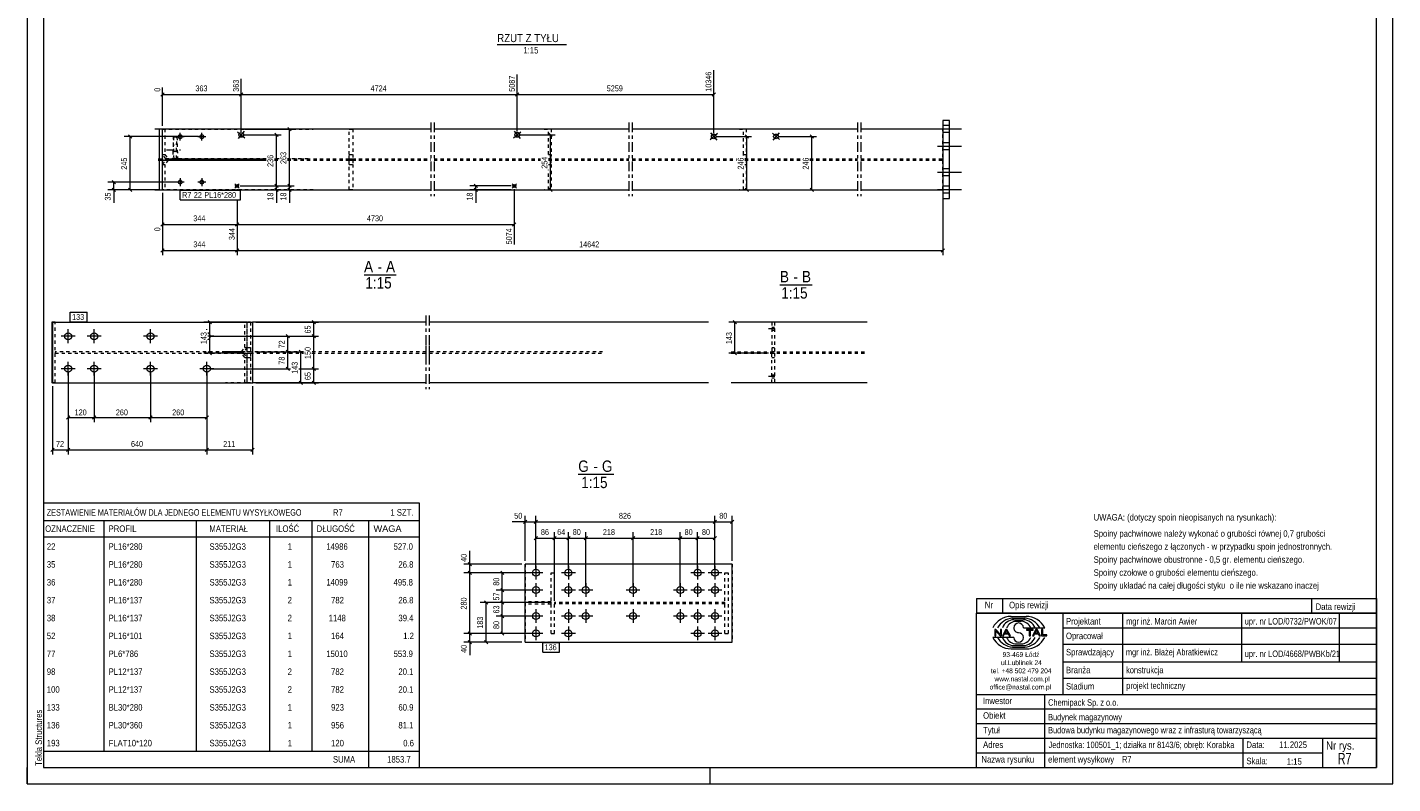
# Model space of a CAD drawing. Header units: millimetres. Extents: x 0 to 420, y 0 to 610.
# Tile 1 of 4: x 0 to 420, y 0 to 233. Entities that reach past the tile are written whole.
import ezdxf

# ---------------------------------------------------------------- set-up
doc = ezdxf.new("R2010")
doc.units = ezdxf.units.MM
for name, pattern in [('XKITLINE00', [0]), ('XKITLINE01', [4, 1, -1, 1, -1]), ('XKITLINE02', [4, 2, -2]), ('XKITLINE03', [6, 3, -1, 1, -1])]:
    doc.linetypes.add(name, pattern=pattern)
for name, color, linetype, lineweight in [('Arkusz rysunku', 3, 'Continuous', 0), ('Element', 2, 'Continuous', 0), ('Inny typ obiektu', 7, 'Continuous', 0), ('Wymiar', 4, 'Continuous', 0), ('Znak elementu', 2, 'Continuous', 0), ('Śruba', 3, 'Continuous', 0)]:
    doc.layers.add(name, color=color, linetype=linetype, lineweight=lineweight)
doc.styles.add('ARIAL', font='ARIAL.TTF')
doc.styles.add('ARIAL_NARROW', font='ARIAL.TTF')

msp = doc.modelspace()

# ---------------------------------------------------------------- linework, layer by layer
at = {"layer": 'Arkusz rysunku', "linetype": 'XKITLINE00', "lineweight": 0}
for p, q in [((0, 610), (0, 0)), ((420, 0), (420, 610)), ((5, 605), (5, 5)), ((415, 5), (415, 605)), ((0, 0), (0, 5)), ((5, 5), (415, 5)), ((210, 0), (210, 5)), ((0, 0), (420, 0))]:
    msp.add_line(p, q, dxfattribs=at)
at = {"layer": 'Element', "linetype": 'XKITLINE03', "lineweight": 0}
for p, q in [((124.12, 203.5), (124.12, 180.83)), ((125.12, 203.5), (125.12, 180.83)), ((185.06, 203.5), (185.06, 180.83)), ((186.06, 203.5), (186.06, 180.83)), ((255.4, 203.5), (255.4, 180.83)), ((256.41, 203.5), (256.41, 180.83)), ((122.63, 144.07), (122.63, 121.4)), ((123.63, 144.07), (123.63, 121.4)), ((122.63, 134.93), (122.63, 130.53)), ((123.63, 134.93), (123.63, 130.53))]:
    msp.add_line(p, q, dxfattribs=at)
at = {"layer": 'Element', "linetype": 'XKITLINE00', "lineweight": 0}
for p, q in [((281.65, 204.17), (281.66, 204.17)), ((283.66, 204.17), (281.66, 204.17)), ((281.66, 204.17), (281.66, 180.17)), ((283.66, 180.17), (283.66, 204.17)), ((41.62, 201.5), (39.23, 201.5)), ((40.55, 201.5), (40.55, 182.83)), ((124.12, 201.5), (41.62, 201.5)), ((41.62, 182.83), (41.62, 201.5)), ((185.06, 201.5), (125.12, 201.5)), ((255.4, 201.5), (186.06, 201.5)), ((281.66, 201.5), (256.4, 201.5)), ((39.23, 182.83), (41.62, 182.83)), ((41.62, 182.83), (124.12, 182.83)), ((125.12, 182.83), (185.06, 182.83)), ((186.06, 182.83), (255.4, 182.83)), ((256.4, 182.83), (281.66, 182.83)), ((281.65, 180.17), (281.66, 180.17)), ((281.66, 180.17), (283.66, 180.17)), ((7.77, 142.07), (7.5, 142.07)), ((7.5, 142.07), (7.5, 123.4)), ((7.77, 142.07), (7.77, 123.4)), ((7.77, 142.07), (69.3, 142.07)), ((69.3, 142.07), (69.3, 123.4)), ((122.63, 142.07), (69.3, 142.07)), ((69.33, 123.4), (69.33, 142.07)), ((209.56, 142.07), (123.63, 142.07)), ((258.36, 142.07), (216.51, 142.07)), ((7.77, 123.4), (7.5, 123.4)), ((7.77, 123.4), (69.3, 123.4)), ((122.63, 123.4), (69.3, 123.4)), ((209.56, 123.4), (123.63, 123.4)), ((258.36, 123.4), (216.51, 123.4)), ((216.86, 67.61), (153.13, 67.61)), ((153.13, 43.61), (153.13, 67.61)), ((216.86, 43.61), (216.86, 67.61)), ((153.13, 43.61), (216.86, 43.61))]:
    msp.add_line(p, q, dxfattribs=at)
at = {"layer": 'Element', "linetype": 'XKITLINE01', "lineweight": 0}
for p, q in [((283.65, 204.17), (283.66, 204.17)), ((41.58, 193.71), (41.58, 201.5)), ((41.58, 201.5), (87.95, 201.5)), ((41.62, 182.83), (41.62, 201.5)), ((42.3, 201.5), (42.3, 193.71)), ((44.96, 199.08), (44.81, 194.68)), ((45.15, 192.38), (44.96, 199.08)), ((44.96, 199.08), (46.03, 199.08)), ((45.87, 194.68), (46.03, 199.08)), ((46.03, 199.08), (46.22, 192.38)), ((99.05, 193.7), (99.05, 201.5)), ((99.05, 201.5), (99.05, 201.5)), ((99.05, 201.5), (100.12, 201.5)), ((100.12, 201.5), (100.12, 201.5)), ((100.12, 201.5), (100.12, 193.7)), ((158.99, 201.5), (161.1, 201.5)), ((160.3, 193.7), (160.3, 201.5)), ((161.1, 201.5), (161.1, 193.7)), ((219.03, 201.5), (221.13, 201.5)), ((220.33, 193.7), (220.33, 201.5)), ((221.13, 201.5), (221.13, 193.7)), ((281.66, 182.83), (281.66, 201.5)), ((42.57, 192.37), (41.58, 193.71)), ((41.58, 193.71), (41.62, 193.71)), ((41.62, 193.71), (42.3, 193.71)), ((42.3, 193.71), (43.28, 192.37)), ((44.81, 194.68), (44.81, 192.38)), ((44.81, 194.68), (45.87, 194.68)), ((45.87, 192.38), (45.87, 194.68)), ((99.05, 192.37), (99.05, 193.7)), ((99.05, 193.7), (100.12, 193.7)), ((100.12, 193.7), (100.12, 192.37)), ((160.3, 193.64), (160.3, 193.7)), ((160.3, 193.7), (161.1, 193.7)), ((161.1, 193.7), (161.06, 192.37)), ((220.32, 193.39), (220.33, 193.7)), ((220.33, 193.7), (221.13, 193.7)), ((221.13, 193.7), (221.09, 192.37)), ((40.3, 192.37), (73.5, 192.37)), ((40.3, 191.97), (41.6, 191.97)), ((41.58, 190.63), (42.57, 191.96)), ((41.58, 182.83), (41.58, 190.63)), ((41.58, 190.63), (41.62, 190.63)), ((41.6, 192.37), (41.6, 191.97)), ((41.6, 191.97), (41.62, 191.97)), ((41.62, 191.97), (73.5, 191.97)), ((41.62, 190.63), (42.3, 190.63)), ((43.28, 191.96), (42.3, 190.63)), ((42.3, 190.63), (42.3, 182.83)), ((73.5, 192.37), (42.57, 192.37)), ((42.57, 192.37), (43.28, 192.37)), ((42.57, 191.96), (73.5, 191.96)), ((42.57, 191.96), (43.28, 191.96)), ((43.28, 192.37), (73.5, 192.37)), ((43.28, 191.96), (73.5, 191.96)), ((46.22, 192.38), (44.81, 192.38)), ((76.02, 192.37), (77.5, 192.37)), ((77.5, 192.37), (76.02, 192.37)), ((76.02, 192.37), (77.5, 192.37)), ((76.02, 191.97), (77.5, 191.97)), ((76.02, 191.96), (77.5, 191.96)), ((76.02, 191.96), (77.5, 191.96)), ((80.02, 192.37), (124.12, 192.37)), ((86.36, 192.37), (80.02, 192.37)), ((80.02, 192.37), (87.95, 192.37)), ((80.02, 191.97), (124.12, 191.97)), ((80.02, 191.96), (87.95, 191.97)), ((80.02, 191.96), (86.36, 191.97)), ((99.05, 192.37), (99.05, 192.37)), ((99.05, 192.37), (100.12, 192.37)), ((99.05, 190.63), (99.05, 191.97)), ((99.05, 191.97), (99.05, 191.97)), ((99.05, 191.97), (100.12, 191.97)), ((99.05, 182.83), (99.05, 190.63)), ((99.05, 190.63), (100.12, 190.63)), ((100.12, 192.37), (100.12, 192.37)), ((100.12, 191.97), (100.12, 191.97)), ((100.12, 191.97), (100.12, 190.63)), ((100.12, 190.63), (100.12, 182.83)), ((125.12, 192.37), (157.83, 192.37)), ((125.12, 191.97), (157.83, 191.97)), ((160.35, 192.37), (185.06, 192.37)), ((161.06, 192.37), (160.35, 192.37)), ((160.35, 191.97), (185.06, 191.97)), ((161.06, 191.97), (160.35, 191.97)), ((160.35, 190.63), (161.1, 190.63)), ((161.06, 191.97), (161.1, 190.63)), ((161.1, 190.63), (161.1, 182.83)), ((186.06, 192.37), (218.17, 192.37)), ((186.06, 191.97), (218.17, 191.97)), ((220.69, 192.37), (238.17, 192.37)), ((221.09, 192.37), (220.69, 192.37)), ((220.69, 191.97), (238.17, 191.97)), ((221.09, 191.97), (220.69, 191.97)), ((220.69, 190.63), (221.13, 190.63)), ((221.09, 191.97), (221.13, 190.63)), ((221.13, 190.63), (221.13, 182.83)), ((240.69, 192.37), (255.4, 192.37)), ((240.69, 191.97), (255.4, 191.97)), ((256.4, 192.37), (281.66, 192.37)), ((256.4, 191.97), (281.66, 191.97)), ((281.66, 192.37), (281.66, 191.97)), ((160.3, 182.83), (160.3, 188.92)), ((220.33, 182.83), (220.33, 188.67)), ((87.95, 182.83), (41.58, 182.83)), ((41.58, 182.83), (41.62, 182.83)), ((100.12, 182.83), (99.05, 182.83)), ((99.05, 182.83), (99.05, 182.83)), ((100.12, 182.83), (100.12, 182.83)), ((161.1, 182.83), (158.99, 182.83)), ((221.13, 182.83), (219.03, 182.83)), ((283.65, 180.17), (283.66, 180.17)), ((8.57, 142.07), (7.77, 142.07)), ((8.57, 123.4), (8.57, 142.07)), ((67.57, 142.07), (60.96, 142.07)), ((66.88, 134.27), (66.88, 142.07)), ((68.7, 142.07), (67.47, 142.07)), ((67.57, 142.07), (67.57, 134.27)), ((67.63, 134.27), (67.63, 142.07)), ((68.7, 142.07), (68.7, 134.27)), ((69.3, 142.07), (69.3, 123.4)), ((229.81, 142.07), (229.01, 142.07)), ((229.01, 142.07), (229.01, 132.93)), ((229.81, 142.07), (229.81, 132.93)), ((84.99, 132.93), (8.57, 132.93)), ((8.57, 132.93), (8.57, 132.53)), ((8.57, 132.53), (84.99, 132.53)), ((65.86, 132.93), (60.96, 132.93)), ((65.86, 132.53), (60.96, 132.53)), ((66.55, 132.93), (62.6, 132.93)), ((66.55, 132.53), (62.6, 132.53)), ((65.86, 132.93), (66.88, 134.27)), ((66.55, 132.93), (65.86, 132.93)), ((65.86, 132.53), (66.55, 132.53)), ((66.88, 131.2), (65.86, 132.53)), ((67.57, 134.27), (66.55, 132.93)), ((66.55, 132.53), (67.57, 131.2)), ((66.88, 134.27), (67.57, 134.27)), ((66.88, 123.4), (66.88, 131.2)), ((66.88, 131.2), (67.57, 131.2)), ((68.65, 132.93), (67.47, 132.93)), ((67.47, 132.53), (68.65, 132.53)), ((67.57, 131.2), (67.57, 123.4)), ((67.59, 132.93), (67.63, 134.27)), ((67.63, 131.2), (67.59, 132.53)), ((67.63, 134.27), (68.7, 134.27)), ((67.63, 123.4), (67.63, 131.2)), ((67.63, 131.2), (68.7, 131.2)), ((68.7, 134.27), (68.65, 132.93)), ((68.65, 132.53), (68.7, 131.2)), ((68.7, 131.2), (68.7, 123.4)), ((69.3, 132.53), (69.3, 132.93)), ((122.63, 132.93), (87.51, 132.93)), ((87.51, 132.53), (122.63, 132.53)), ((176.97, 132.93), (123.63, 132.93)), ((123.63, 132.53), (176.97, 132.53)), ((216.51, 132.93), (258.36, 132.93)), ((216.51, 132.53), (258.36, 132.53)), ((229.01, 134.27), (229.81, 134.27)), ((229.81, 132.93), (229.01, 132.93)), ((229.01, 132.53), (229.81, 132.53)), ((229.01, 123.4), (229.01, 132.53)), ((229.01, 131.2), (229.81, 131.2)), ((229.81, 132.53), (229.81, 123.4)), ((8.57, 123.4), (7.77, 123.4)), ((67.57, 123.4), (60.96, 123.4)), ((68.7, 123.4), (67.47, 123.4)), ((69.3, 123.4), (69.33, 123.4)), ((229.81, 123.4), (229.01, 123.4)), ((153.13, 67.61), (153.13, 43.61)), ((216.86, 67.61), (216.86, 43.61)), ((161.12, 64.95), (162.19, 64.95)), ((161.13, 46.28), (161.13, 64.95)), ((162.19, 46.28), (162.19, 64.95)), ((214.59, 64.95), (215.65, 64.95)), ((214.59, 46.28), (214.59, 64.95)), ((215.65, 46.28), (215.65, 64.95)), ((161.13, 55.95), (153.13, 55.95)), ((153.13, 55.28), (153.13, 55.95)), ((161.13, 55.28), (153.13, 55.28)), ((160.46, 55.28), (160.46, 55.95)), ((161.12, 55.28), (161.13, 55.28)), ((161.13, 55.28), (161.13, 55.95)), ((214.59, 55.81), (162.19, 55.81)), ((162.19, 55.81), (162.19, 55.41)), ((214.59, 55.41), (162.19, 55.41)), ((214.59, 55.41), (214.59, 55.81)), ((214.59, 55.41), (214.59, 55.41)), ((161.12, 46.28), (162.19, 46.28)), ((214.59, 46.28), (215.65, 46.28))]:
    msp.add_line(p, q, dxfattribs=at)
at = {"layer": 'Inny typ obiektu', "linetype": 'XKITLINE00', "lineweight": 0}
for p, q in [((144.56, 227.52), (165.85, 227.52)), ((103.59, 156.67), (113.47, 156.67)), ((231.52, 153.57), (241.4, 153.57)), ((169.47, 95.23), (180.39, 95.23)), ((5, 86.5), (5, 81)), ((5, 86.5), (120.5, 86.5)), ((120.5, 86.5), (120.5, 81)), ((5, 81), (5, 76)), ((5, 81), (120.5, 81)), ((23.5, 81), (23.5, 76)), ((52, 76), (52, 81)), ((74.5, 81), (74.5, 76)), ((87.5, 81), (87.5, 76)), ((105, 81), (105, 76)), ((120.5, 81), (120.5, 76)), ((5, 76), (120.5, 76)), ((5, 76), (5, 70.5)), ((23.5, 76), (23.5, 70.5)), ((52, 70.5), (52, 76)), ((74.5, 76), (74.5, 70.5)), ((87.5, 76), (87.5, 70.5)), ((105, 76), (105, 70.5)), ((120.5, 76), (120.5, 70.5)), ((5, 70.5), (5, 65)), ((23.5, 70.5), (23.5, 65)), ((52, 65), (52, 70.5)), ((74.5, 70.5), (74.5, 65)), ((87.5, 70.5), (87.5, 65)), ((105, 70.5), (105, 65)), ((120.5, 70.5), (120.5, 65)), ((5, 65), (5, 59.5)), ((23.5, 65), (23.5, 59.5)), ((52, 59.5), (52, 65)), ((74.5, 65), (74.5, 59.5)), ((87.5, 65), (87.5, 59.5)), ((105, 65), (105, 59.5)), ((120.5, 65), (120.5, 59.5)), ((5, 59.5), (5, 54)), ((23.5, 59.5), (23.5, 54)), ((52, 54), (52, 59.5)), ((74.5, 59.5), (74.5, 54)), ((87.5, 59.5), (87.5, 54)), ((105, 59.5), (105, 54)), ((120.5, 59.5), (120.5, 54)), ((292, 57), (292, 52.5)), ((292, 57), (415, 57)), ((300, 57), (300, 52.5)), ((395, 57), (395, 52.5)), ((415, 57), (415, 52.5)), ((5, 54), (5, 48.5)), ((23.5, 54), (23.5, 48.5)), ((52, 48.5), (52, 54)), ((74.5, 54), (74.5, 48.5)), ((87.5, 54), (87.5, 48.5)), ((105, 54), (105, 48.5)), ((120.5, 54), (120.5, 48.5)), ((415, 52.5), (292, 52.5)), ((292, 5), (292, 52.5)), ((292, 52.5), (415, 52.5)), ((302.62, 51.49), (307.23, 51.5)), ((303.07, 50.99), (306.86, 51)), ((303.46, 50.49), (306.45, 50.49)), ((318.5, 52.5), (318.5, 27.5)), ((337, 27.5), (337, 52.5)), ((373.5, 52.5), (373.5, 37.5)), ((403.5, 52.5), (403.5, 37.5)), ((415, 52.5), (415, 5)), ((5, 48.5), (5, 43)), ((23.5, 48.5), (23.5, 43)), ((52, 43), (52, 48.5)), ((74.5, 48.5), (74.5, 43)), ((87.5, 48.5), (87.5, 43)), ((105, 48.5), (105, 43)), ((120.5, 48.5), (120.5, 43)), ((297.93, 47.44), (297.57, 47.44)), ((297.57, 47.44), (297.57, 45.56)), ((297.9, 47.04), (299.29, 45.56)), ((297.9, 45.56), (297.9, 47.04)), ((299.31, 45.96), (297.93, 47.44)), ((299.65, 47.44), (299.31, 47.44)), ((299.31, 47.44), (299.31, 45.96)), ((299.65, 45.56), (299.65, 47.44)), ((300.96, 47.44), (299.94, 45.56)), ((300.71, 46.33), (301.14, 47.24)), ((301.6, 46.33), (300.71, 46.33)), ((301.33, 47.44), (300.96, 47.44)), ((301.14, 47.24), (301.6, 46.33)), ((302.41, 45.56), (301.33, 47.44)), ((304.2, 49.98), (305.73, 49.99)), ((306.42, 47.99), (312.98, 47.99)), ((309.43, 47.44), (307.34, 47.44)), ((307.34, 47.44), (307.34, 47.22)), ((307.34, 47.22), (308.21, 47.22)), ((308.21, 47.22), (308.21, 45.56)), ((308.56, 45.56), (308.56, 47.22)), ((308.56, 47.22), (309.43, 47.22)), ((310.21, 47.44), (309.2, 45.56)), ((309.43, 47.22), (309.43, 47.44)), ((309.96, 46.33), (310.39, 47.24)), ((310.86, 46.33), (309.96, 46.33)), ((310.59, 47.44), (310.21, 47.44)), ((310.4, 47.24), (310.39, 47.24)), ((310.4, 47.24), (310.86, 46.33)), ((311.67, 45.56), (310.59, 47.44)), ((312.36, 47.44), (312.01, 47.44)), ((312.01, 47.44), (312.01, 45.56)), ((312.36, 45.78), (312.36, 47.44)), ((318.5, 48), (415, 48)), ((5, 43), (5, 37.5)), ((23.5, 43), (23.5, 37.5)), ((52, 37.5), (52, 43)), ((74.5, 43), (74.5, 37.5)), ((87.5, 43), (87.5, 37.5)), ((105, 43), (105, 37.5)), ((120.5, 43), (120.5, 37.5)), ((303.43, 45.01), (297, 45.01)), ((297.57, 45.56), (297.9, 45.56)), ((299.29, 45.56), (299.65, 45.56)), ((299.94, 45.56), (300.31, 45.56)), ((300.31, 45.56), (300.61, 46.13)), ((300.61, 46.13), (301.71, 46.13)), ((301.71, 46.13), (302.02, 45.56)), ((302.02, 45.56), (302.41, 45.56)), ((303.07, 42.01), (306.86, 42)), ((303.46, 42.51), (306.45, 42.51)), ((304.2, 43.02), (305.73, 43.01)), ((308.21, 45.56), (308.56, 45.56)), ((309.2, 45.56), (309.57, 45.56)), ((309.57, 45.56), (309.86, 46.13)), ((309.86, 46.13), (310.96, 46.13)), ((310.96, 46.13), (311.27, 45.56)), ((311.27, 45.56), (311.67, 45.56)), ((312.01, 45.56), (313.66, 45.56)), ((313.66, 45.78), (312.36, 45.78)), ((313.66, 45.56), (313.66, 45.78)), ((318.5, 43), (415, 43)), ((302.62, 41.51), (307.23, 41.5)), ((5, 37.5), (5, 32)), ((23.5, 37.5), (23.5, 32)), ((52, 32), (52, 37.5)), ((74.5, 37.5), (74.5, 32)), ((87.5, 37.5), (87.5, 32)), ((105, 37.5), (105, 32)), ((120.5, 37.5), (120.5, 32)), ((318.5, 37.5), (415, 37.5)), ((5, 32), (5, 26.5)), ((23.5, 32), (23.5, 26.5)), ((52, 26.5), (52, 32)), ((74.5, 32), (74.5, 26.5)), ((87.5, 32), (87.5, 26.5)), ((105, 32), (105, 26.5)), ((120.5, 32), (120.5, 26.5)), ((318.5, 32.5), (415, 32.5)), ((5, 26.5), (5, 21)), ((23.5, 26.5), (23.5, 21)), ((52, 21), (52, 26.5)), ((74.5, 26.5), (74.5, 21)), ((87.5, 26.5), (87.5, 21)), ((105, 26.5), (105, 21)), ((120.5, 26.5), (120.5, 21)), ((292, 27.5), (415, 27.5)), ((313, 5), (313, 27.5)), ((5, 21), (5, 15.5)), ((23.5, 21), (23.5, 15.5)), ((52, 15.5), (52, 21)), ((74.5, 21), (74.5, 15.5)), ((87.5, 21), (87.5, 15.5)), ((105, 21), (105, 15.5)), ((120.5, 21), (120.5, 15.5)), ((292, 23), (415, 23)), ((292, 18.5), (415, 18.5)), ((5, 15.5), (5, 10)), ((23.5, 15.5), (23.5, 10)), ((52, 10), (52, 15.5)), ((74.5, 15.5), (74.5, 10)), ((87.5, 15.5), (87.5, 10)), ((105, 15.5), (105, 10)), ((120.5, 15.5), (120.5, 10)), ((292, 14), (415, 14)), ((374, 5), (374, 14)), ((398.5, 5), (398.5, 14)), ((5, 10), (5, 5)), ((5, 10), (120.5, 10)), ((105, 10), (105, 5)), ((120.5, 10), (120.5, 5)), ((292, 9.5), (398.5, 9.5)), ((5, 5), (120.5, 5)), ((292, 5), (415, 5))]:
    msp.add_line(p, q, dxfattribs=at)
for centre, radius, start, end in [((302.72, 45.08), 6.42, 90.8317, 153.0136), ((303.67, 45), 6.02, 95.7347, 150.2266), ((303.7, 46.42), 4.07, 93.3428, 157.3393), ((306.22, 46.41), 4.08, 22.7023, 86.7527), ((306.24, 44.98), 6.04, 29.8256, 84.1252), ((307.25, 45.07), 6.43, 27.0191, 90.199), ((304.33, 46.6), 3.38, 92.229, 155.8008), ((304.92, 47.99), 1.49, 0.0741, 179.9259), ((304.92, 47.99), 1.49, 179.9259, 270), ((304.92, 45), 1.49, 0.0741, 90), ((305.59, 46.6), 3.39, 24.2351, 87.5913), ((302.72, 47.92), 6.42, 206.9864, 269.1683), ((303.67, 48), 6.02, 209.7734, 264.2653), ((303.7, 46.58), 4.07, 202.6607, 266.6572), ((304.33, 46.4), 3.38, 204.1992, 267.771), ((304.92, 45.01), 1.49, 180.0741, 359.9259), ((305.59, 46.4), 3.39, 272.4087, 335.7649), ((306.22, 46.59), 4.08, 273.2473, 337.2977), ((306.24, 48.02), 6.04, 275.8748, 330.1744), ((307.25, 47.93), 6.43, 269.801, 332.9809)]:
    msp.add_arc(centre, radius, start, end, dxfattribs=at)
at = {"layer": 'Wymiar', "linetype": 'XKITLINE00', "lineweight": 0}
for p, q in [((211.15, 200.23), (211.15, 219.66)), ((41.62, 202.5), (41.62, 214.32)), ((65.81, 200.7), (65.81, 216.99)), ((65.81, 200.7), (65.81, 216.99)), ((150.7, 200.73), (150.7, 218.33)), ((150.7, 200.73), (150.7, 218.33)), ((42.13, 212.68), (41.11, 211.66)), ((41.62, 212.17), (65.81, 212.17)), ((66.32, 212.68), (65.3, 211.66)), ((66.32, 212.68), (65.3, 211.66)), ((65.81, 212.17), (150.7, 212.17)), ((151.21, 212.68), (150.19, 211.66)), ((151.21, 212.68), (150.19, 211.66)), ((150.7, 212.17), (211.15, 212.17)), ((211.66, 212.68), (210.64, 211.66)), ((80.11, 202.01), (81.13, 200.99)), ((52.69, 199.17), (29.76, 199.17)), ((31.11, 199.68), (32.13, 198.66)), ((31.62, 182.83), (31.62, 199.17)), ((66.81, 201.5), (82.06, 201.5)), ((66.81, 199.7), (78.06, 199.7)), ((76.11, 200.21), (77.13, 199.19)), ((76.62, 184.01), (76.62, 199.7)), ((80.62, 184.01), (80.62, 201.5)), ((151.7, 199.73), (162.39, 199.73)), ((160.44, 200.24), (161.46, 199.22)), ((160.95, 182.83), (160.95, 199.73)), ((212.15, 199.23), (222.73, 199.23)), ((220.78, 199.74), (221.8, 198.72)), ((221.29, 182.83), (221.29, 199.23)), ((231.32, 199.23), (242.73, 199.23)), ((240.78, 199.74), (241.8, 198.72)), ((241.29, 182.83), (241.29, 199.23)), ((46.03, 185.17), (24.76, 185.17)), ((26.11, 185.67), (27.13, 184.66)), ((26.62, 182.83), (26.62, 185.17)), ((40.62, 182.83), (24.76, 182.83)), ((26.11, 183.34), (27.13, 182.32)), ((26.62, 182.83), (26.62, 178.81)), ((26.62, 182.83), (26.62, 178.81)), ((40.62, 182.83), (29.76, 182.83)), ((31.11, 183.34), (32.13, 182.32)), ((41.62, 181.83), (41.62, 162.73)), ((41.62, 181.83), (41.62, 170.01)), ((64.52, 183.01), (64.52, 182.73)), ((64.52, 183.01), (64.52, 182.73)), ((64.52, 183.01), (64.52, 182.73)), ((64.52, 183.01), (64.52, 182.73)), ((65.52, 184.01), (82.06, 184.01)), ((65.52, 184.01), (82.06, 184.01)), ((65.52, 184.01), (78.06, 184.01)), ((65.52, 184.01), (78.06, 184.01)), ((66.81, 182.83), (82.06, 182.83)), ((66.81, 182.83), (78.06, 182.83)), ((76.11, 184.52), (77.13, 183.5)), ((76.11, 184.52), (77.13, 183.5)), ((76.11, 183.34), (77.13, 182.32)), ((76.62, 182.83), (76.62, 184.01)), ((76.62, 182.83), (76.62, 178.81)), ((76.62, 182.83), (76.62, 178.81)), ((80.11, 184.52), (81.13, 183.5)), ((80.11, 184.52), (81.13, 183.5)), ((80.11, 183.34), (81.13, 182.32)), ((80.62, 182.83), (80.62, 184.01)), ((80.62, 182.83), (80.62, 178.81)), ((80.62, 182.83), (80.62, 178.81)), ((148.79, 183.99), (136.09, 183.99)), ((148.79, 182.83), (136.09, 182.83)), ((137.44, 184.5), (138.46, 183.48)), ((137.44, 183.34), (138.46, 182.32)), ((137.95, 182.83), (137.95, 183.99)), ((137.95, 182.83), (137.95, 178.81)), ((137.95, 182.83), (137.95, 178.81)), ((149.79, 182.99), (149.79, 166.01)), ((151.7, 182.83), (162.39, 182.83)), ((160.44, 183.34), (161.46, 182.32)), ((212.15, 182.83), (222.73, 182.83)), ((220.78, 183.34), (221.8, 182.32)), ((231.32, 182.83), (242.73, 182.83)), ((240.78, 183.34), (241.8, 182.32)), ((281.66, 181.83), (281.66, 162.73)), ((64.52, 179.73), (64.52, 162.73)), ((64.52, 179.73), (64.52, 162.73)), ((64.52, 179.73), (64.52, 167.34)), ((64.52, 179.73), (64.52, 167.34)), ((42.13, 172.68), (41.11, 171.66)), ((65.03, 172.68), (64.01, 171.66)), ((65.03, 172.68), (64.06, 171.71)), ((150.3, 172.68), (149.28, 171.66)), ((41.62, 172.17), (64.52, 172.17)), ((64.52, 172.17), (149.79, 172.17)), ((42.13, 164.68), (41.11, 163.66)), ((41.62, 164.17), (64.52, 164.17)), ((65.03, 164.68), (64.01, 163.66)), ((65.03, 164.68), (64.01, 163.66)), ((64.52, 164.17), (281.66, 164.17)), ((282.17, 164.68), (281.15, 163.66)), ((66.63, 142.07), (54.25, 142.07)), ((55.6, 142.58), (56.62, 141.56)), ((56.11, 132.53), (56.11, 142.07)), ((70.3, 142.07), (89.55, 142.07)), ((87.6, 142.58), (88.62, 141.56)), ((88.11, 137.73), (88.11, 142.07)), ((228.01, 142.07), (215.82, 142.07)), ((217.17, 142.58), (218.19, 141.56)), ((217.68, 132.53), (217.68, 142.07)), ((56.23, 137.73), (89.55, 137.73)), ((56.23, 137.73), (89.55, 137.73)), ((56.23, 137.73), (81.55, 137.73)), ((79.6, 138.24), (80.62, 137.22)), ((80.11, 132.93), (80.11, 137.73)), ((87.6, 138.24), (88.62, 137.22)), ((87.6, 138.24), (88.62, 137.22)), ((88.11, 127.73), (88.11, 137.73)), ((66.59, 132.53), (54.25, 132.53)), ((55.6, 133.04), (56.62, 132.02)), ((70.3, 132.93), (84.99, 132.93)), ((70.3, 132.93), (81.55, 132.93)), ((70.3, 132.93), (81.55, 132.93)), ((79.6, 133.44), (80.62, 132.42)), ((79.6, 133.44), (80.62, 132.42)), ((80.11, 127.73), (80.11, 132.93)), ((83.6, 133.44), (84.62, 132.42)), ((84.11, 123.4), (84.11, 132.93)), ((228.01, 132.53), (215.82, 132.53)), ((217.17, 133.04), (218.19, 132.02)), ((12.57, 126.73), (12.57, 101.29)), ((12.57, 126.73), (12.57, 101.29)), ((12.57, 126.73), (12.57, 111.29)), ((20.57, 126.73), (20.57, 111.29)), ((20.57, 126.73), (20.57, 111.29)), ((37.9, 126.73), (37.9, 111.29)), ((37.9, 126.73), (37.9, 111.29)), ((55.23, 126.73), (55.23, 101.29)), ((55.23, 126.73), (55.23, 101.29)), ((55.23, 126.73), (55.23, 111.29)), ((56.23, 127.73), (80.99, 127.73)), ((56.23, 127.73), (80.99, 127.73)), ((56.23, 127.73), (80.99, 127.73)), ((79.6, 128.24), (80.62, 127.22)), ((83.51, 127.73), (89.55, 127.73)), ((83.51, 127.73), (89.55, 127.73)), ((87.6, 128.24), (88.62, 127.22)), ((87.6, 128.24), (88.62, 127.22)), ((88.11, 123.4), (88.11, 127.73)), ((7.77, 122.4), (7.77, 101.29)), ((69.3, 122.4), (69.3, 101.29)), ((70.3, 123.4), (89.55, 123.4)), ((70.3, 123.4), (85.55, 123.4)), ((83.6, 123.91), (84.62, 122.89)), ((87.6, 123.91), (88.62, 122.89)), ((13.08, 113.24), (12.06, 112.22)), ((12.57, 112.73), (20.57, 112.73)), ((21.08, 113.24), (20.06, 112.22)), ((21.08, 113.24), (20.06, 112.22)), ((20.57, 112.73), (37.9, 112.73)), ((38.41, 113.24), (37.39, 112.22)), ((38.41, 113.24), (37.39, 112.22)), ((37.9, 112.73), (55.23, 112.73)), ((55.74, 113.24), (54.72, 112.22)), ((8.27, 103.24), (7.26, 102.22)), ((7.77, 102.73), (12.57, 102.73)), ((13.08, 103.24), (12.06, 102.22)), ((13.08, 103.24), (12.06, 102.22)), ((12.57, 102.73), (55.23, 102.73)), ((55.74, 103.24), (54.72, 102.22)), ((55.74, 103.24), (54.72, 102.22)), ((55.23, 102.73), (69.3, 102.73)), ((69.81, 103.24), (68.79, 102.22)), ((153.13, 80.61), (149.11, 80.61)), ((153.13, 80.61), (149.11, 80.61)), ((153.63, 81.12), (152.62, 80.1)), ((153.13, 68.61), (153.13, 82.47)), ((153.13, 80.61), (156.46, 80.61)), ((156.97, 81.12), (155.95, 80.1)), ((156.97, 81.12), (155.95, 80.1)), ((156.46, 65.95), (156.46, 82.47)), ((156.46, 65.95), (156.46, 82.47)), ((156.46, 80.61), (211.53, 80.61)), ((212.03, 81.12), (211.02, 80.1)), ((212.03, 81.12), (211.02, 80.1)), ((211.53, 65.95), (211.53, 82.47)), ((211.53, 65.95), (211.53, 82.47)), ((211.53, 80.61), (216.86, 80.61)), ((217.37, 81.12), (216.35, 80.1)), ((216.86, 68.61), (216.86, 82.47)), ((156.97, 76.12), (155.95, 75.1)), ((156.46, 65.95), (156.46, 77.47)), ((156.46, 75.61), (162.19, 75.61)), ((162.7, 76.12), (161.68, 75.1)), ((162.7, 76.12), (161.68, 75.1)), ((162.19, 56.81), (162.19, 77.47)), ((162.19, 56.81), (162.19, 77.47)), ((162.19, 75.61), (166.46, 75.61)), ((166.97, 76.12), (165.95, 75.1)), ((166.97, 76.12), (165.95, 75.1)), ((166.46, 65.95), (166.46, 77.47)), ((166.46, 65.95), (166.46, 77.47)), ((166.46, 75.61), (171.79, 75.61)), ((172.3, 76.12), (171.28, 75.1)), ((172.3, 76.12), (171.28, 75.1)), ((171.79, 60.61), (171.79, 77.47)), ((171.79, 60.61), (171.79, 77.47)), ((171.79, 75.61), (186.33, 75.61)), ((186.83, 76.12), (185.82, 75.1)), ((186.83, 76.12), (185.82, 75.1)), ((186.33, 60.61), (186.33, 77.47)), ((186.33, 60.61), (186.33, 77.47)), ((186.33, 75.61), (200.86, 75.61)), ((201.37, 76.12), (200.35, 75.1)), ((201.37, 76.12), (200.35, 75.1)), ((200.86, 60.61), (200.86, 77.47)), ((200.86, 60.61), (200.86, 77.47)), ((200.86, 75.61), (206.19, 75.61)), ((206.7, 76.12), (205.68, 75.1)), ((206.7, 76.12), (205.68, 75.1)), ((206.19, 65.95), (206.19, 77.47)), ((206.19, 65.95), (206.19, 77.47)), ((206.19, 75.61), (211.53, 75.61)), ((212.03, 76.12), (211.02, 75.1)), ((211.53, 65.95), (211.53, 77.47)), ((136.12, 67.61), (136.12, 71.63)), ((136.12, 67.61), (136.12, 71.63)), ((152.13, 67.61), (134.26, 67.61)), ((135.61, 68.12), (136.63, 67.1)), ((136.12, 64.95), (136.12, 67.61)), ((155.46, 64.95), (134.26, 64.95)), ((155.46, 64.95), (134.26, 64.95)), ((135.61, 65.46), (136.63, 64.44)), ((135.61, 65.46), (136.63, 64.44)), ((136.12, 46.28), (136.12, 64.95)), ((155.46, 64.95), (144.26, 64.95)), ((145.61, 65.46), (146.63, 64.44)), ((146.12, 59.61), (146.12, 64.95)), ((155.46, 59.61), (144.26, 59.61)), ((155.46, 59.61), (144.26, 59.61)), ((145.61, 60.12), (146.63, 59.1)), ((145.61, 60.12), (146.63, 59.1)), ((146.12, 55.81), (146.12, 59.61)), ((161.19, 55.81), (139.26, 55.81)), ((140.61, 56.32), (141.63, 55.3)), ((141.12, 43.61), (141.12, 55.81)), ((161.19, 55.81), (144.26, 55.81)), ((161.19, 55.81), (144.26, 55.81)), ((145.61, 56.32), (146.63, 55.3)), ((145.61, 56.32), (146.63, 55.3)), ((146.12, 51.61), (146.12, 55.81)), ((155.46, 51.61), (144.26, 51.61)), ((155.46, 51.61), (144.26, 51.61)), ((145.61, 52.12), (146.63, 51.1)), ((145.61, 52.12), (146.63, 51.1)), ((146.12, 46.28), (146.12, 51.61)), ((155.46, 46.28), (134.26, 46.28)), ((155.46, 46.28), (134.26, 46.28)), ((135.61, 46.79), (136.63, 45.77)), ((135.61, 46.79), (136.63, 45.77)), ((136.12, 43.61), (136.12, 46.28)), ((155.46, 46.28), (144.26, 46.28)), ((145.61, 46.79), (146.63, 45.77)), ((152.13, 43.61), (134.26, 43.61)), ((135.61, 44.12), (136.63, 43.1)), ((136.12, 43.61), (136.12, 39.59)), ((136.12, 43.61), (136.12, 39.59)), ((152.13, 43.61), (139.26, 43.61)), ((140.61, 44.12), (141.63, 43.1))]:
    msp.add_line(p, q, dxfattribs=at)
at = {"layer": 'Znak elementu', "linetype": 'XKITLINE00', "lineweight": 0}
for p, q in [((47.02, 182.73), (65.58, 182.73)), ((47.02, 179.73), (47.02, 182.73)), ((65.58, 179.73), (65.58, 182.73)), ((47.02, 179.73), (65.58, 179.73)), ((13.17, 145.17), (18.37, 145.17)), ((13.17, 142.17), (13.17, 145.17)), ((18.37, 142.17), (18.37, 145.17)), ((13.17, 142.17), (18.37, 142.17)), ((158.53, 43.51), (163.73, 43.51)), ((158.53, 40.51), (158.53, 43.51)), ((163.73, 40.51), (163.73, 43.51)), ((158.53, 40.51), (163.73, 40.51))]:
    msp.add_line(p, q, dxfattribs=at)
at = {"layer": 'Śruba', "linetype": 'XKITLINE00', "lineweight": 0}
for p, q in [((283.65, 202.57), (281.65, 202.57)), ((283.65, 202.57), (281.65, 202.57)), ((283.66, 202.57), (281.66, 202.57)), ((283.66, 202.57), (281.66, 202.57)), ((45.83, 199.17), (48.23, 199.17)), ((47.03, 197.97), (47.03, 200.37)), ((52.49, 199.17), (54.89, 199.17)), ((53.69, 197.97), (53.69, 200.37)), ((64.68, 200.63), (66.95, 198.77)), ((66.75, 200.83), (64.88, 198.57)), ((149.58, 198.77), (151.81, 200.68)), ((149.75, 200.84), (151.65, 198.61)), ((210.04, 198.27), (212.26, 200.19)), ((210.19, 200.34), (212.11, 198.12)), ((229.2, 200.19), (231.42, 198.27)), ((231.27, 200.34), (229.36, 198.12)), ((287.31, 201.5), (279.98, 201.5)), ((287.32, 201.5), (279.98, 201.5)), ((287.33, 201.5), (279.99, 201.5)), ((287.33, 201.5), (280, 201.5)), ((283.65, 200.43), (281.65, 200.43)), ((283.65, 200.43), (281.65, 200.43)), ((283.66, 200.43), (281.66, 200.43)), ((283.66, 200.43), (281.66, 200.43)), ((287.31, 196.17), (279.98, 196.17)), ((287.32, 196.17), (279.98, 196.17)), ((287.32, 196.17), (279.98, 196.17)), ((287.32, 196.17), (279.99, 196.17)), ((287.33, 196.17), (279.99, 196.17)), ((287.33, 196.17), (279.99, 196.17)), ((287.33, 196.17), (280, 196.17)), ((283.65, 197.23), (281.65, 197.23)), ((283.65, 197.23), (281.65, 197.23)), ((283.65, 197.23), (281.65, 197.23)), ((283.65, 195.1), (281.65, 195.1)), ((283.65, 195.1), (281.65, 195.1)), ((283.65, 195.1), (281.65, 195.1)), ((283.65, 195.1), (281.65, 195.1)), ((283.66, 197.23), (281.66, 197.23)), ((283.66, 197.23), (281.66, 197.23)), ((283.66, 197.23), (281.66, 197.23)), ((283.66, 197.23), (281.66, 197.23)), ((283.66, 195.1), (281.66, 195.1)), ((283.66, 195.1), (281.66, 195.1)), ((283.66, 195.1), (281.66, 195.1)), ((283.65, 189.23), (281.65, 189.23)), ((283.65, 189.23), (281.65, 189.23)), ((283.65, 189.23), (281.65, 189.23)), ((283.66, 189.23), (281.66, 189.23)), ((283.66, 189.23), (281.66, 189.23)), ((283.66, 189.23), (281.66, 189.23)), ((283.66, 189.23), (281.66, 189.23)), ((48.23, 185.17), (45.83, 185.17)), ((47.03, 186.37), (47.03, 183.97)), ((54.89, 185.17), (52.49, 185.17)), ((53.69, 186.37), (53.69, 183.97)), ((287.31, 188.17), (279.98, 188.17)), ((287.32, 188.17), (279.98, 188.17)), ((287.32, 188.17), (279.98, 188.17)), ((287.32, 188.17), (279.99, 188.17)), ((287.33, 188.17), (279.99, 188.17)), ((287.33, 188.17), (279.99, 188.17)), ((287.33, 188.17), (280, 188.17)), ((283.65, 187.1), (281.65, 187.1)), ((283.65, 187.1), (281.65, 187.1)), ((283.65, 187.1), (281.65, 187.1)), ((283.65, 187.1), (281.65, 187.1)), ((283.66, 187.1), (281.66, 187.1)), ((283.66, 187.1), (281.66, 187.1)), ((283.66, 187.1), (281.66, 187.1)), ((65.18, 183.35), (63.86, 184.67)), ((65.18, 184.67), (63.86, 183.35)), ((149.12, 183.34), (150.46, 184.64)), ((150.44, 183.32), (149.14, 184.66)), ((287.31, 182.83), (279.98, 182.83)), ((287.32, 182.83), (279.98, 182.83)), ((287.33, 182.83), (279.99, 182.83)), ((287.33, 182.83), (280, 182.83)), ((283.65, 183.9), (281.65, 183.9)), ((283.65, 183.9), (281.65, 183.9)), ((283.65, 181.77), (281.65, 181.77)), ((283.65, 181.77), (281.65, 181.77)), ((283.66, 183.9), (281.66, 183.9)), ((283.66, 183.9), (281.66, 183.9)), ((283.66, 181.77), (281.66, 181.77)), ((283.66, 181.77), (281.66, 181.77)), ((12.57, 135.6), (12.57, 139.87)), ((20.57, 135.6), (20.57, 139.87)), ((37.9, 135.6), (37.9, 139.87)), ((55.23, 139.66), (55.23, 139.87)), ((14.7, 137.73), (10.43, 137.73)), ((22.7, 137.73), (18.43, 137.73)), ((40.03, 137.73), (35.77, 137.73)), ((57.37, 137.73), (55.51, 137.73)), ((14.7, 127.73), (10.43, 127.73)), ((12.57, 125.6), (12.57, 129.87)), ((22.7, 127.73), (18.43, 127.73)), ((20.57, 125.6), (20.57, 129.87)), ((40.03, 127.73), (35.77, 127.73)), ((37.9, 125.6), (37.9, 129.87)), ((57.37, 127.73), (53.1, 127.73)), ((55.23, 125.6), (55.23, 129.87)), ((158.59, 64.95), (154.33, 64.95)), ((156.46, 67.08), (156.46, 62.81)), ((168.59, 64.95), (164.33, 64.95)), ((166.46, 67.08), (166.46, 62.81)), ((208.33, 64.95), (204.06, 64.95)), ((206.19, 67.08), (206.19, 62.81)), ((213.66, 64.95), (209.39, 64.95)), ((211.53, 67.08), (211.53, 62.81)), ((158.59, 59.61), (154.33, 59.61)), ((156.46, 61.75), (156.46, 57.48)), ((168.59, 59.61), (164.33, 59.61)), ((166.46, 61.75), (166.46, 57.48)), ((173.93, 59.61), (169.66, 59.61)), ((171.79, 61.75), (171.79, 57.48)), ((188.46, 59.61), (184.19, 59.61)), ((186.33, 61.75), (186.33, 57.48)), ((202.99, 59.61), (198.73, 59.61)), ((200.86, 61.75), (200.86, 57.48)), ((208.33, 59.61), (204.06, 59.61)), ((206.19, 61.75), (206.19, 57.48)), ((213.66, 59.61), (209.39, 59.61)), ((211.53, 61.75), (211.53, 57.48)), ((158.59, 51.61), (154.33, 51.61)), ((156.46, 53.75), (156.46, 49.48)), ((168.59, 51.61), (164.33, 51.61)), ((166.46, 53.75), (166.46, 49.48)), ((173.93, 51.61), (169.66, 51.61)), ((171.79, 53.75), (171.79, 49.48)), ((188.46, 51.61), (184.19, 51.61)), ((186.33, 53.75), (186.33, 49.48)), ((202.99, 51.61), (198.73, 51.61)), ((200.86, 53.75), (200.86, 49.48)), ((208.33, 51.61), (204.06, 51.61)), ((206.19, 53.75), (206.19, 49.48)), ((213.66, 51.61), (209.39, 51.61)), ((211.53, 53.75), (211.53, 49.48)), ((158.59, 46.28), (154.33, 46.28)), ((156.46, 48.41), (156.46, 44.15)), ((168.59, 46.28), (164.33, 46.28)), ((166.46, 48.41), (166.46, 44.15)), ((208.33, 46.28), (204.06, 46.28)), ((206.19, 48.41), (206.19, 44.15)), ((213.66, 46.28), (209.39, 46.28)), ((211.53, 48.41), (211.53, 44.15))]:
    msp.add_line(p, q, dxfattribs=at)
at = {"layer": 'Śruba', "linetype": 'XKITLINE02', "lineweight": 0}
for p, q in [((42.77, 195.13), (47.1, 195.13)), ((227.96, 140.07), (230.62, 140.07)), ((229.01, 140.53), (229.81, 140.53)), ((229.01, 139.6), (229.81, 139.6)), ((227.96, 125.4), (230.62, 125.4)), ((229.01, 125.87), (229.81, 125.87)), ((229.01, 124.93), (229.81, 124.93))]:
    msp.add_line(p, q, dxfattribs=at)
at = {"layer": 'Śruba', "linetype": 'XKITLINE00', "lineweight": 0}
for centre, radius in [((47.03, 199.17), 0.6), ((53.69, 199.17), 0.6), ((65.81, 199.7), 0.733), ((150.7, 199.73), 0.733), ((211.15, 199.23), 0.733), ((230.31, 199.23), 0.733), ((47.03, 185.17), 0.6), ((53.69, 185.17), 0.6), ((64.52, 184.01), 0.467), ((149.79, 183.99), 0.467), ((12.57, 137.73), 1.07), ((20.57, 137.73), 1.07), ((37.9, 137.73), 1.07), ((12.57, 127.73), 1.07), ((20.57, 127.73), 1.07), ((37.9, 127.73), 1.07), ((55.23, 127.73), 1.07), ((156.46, 64.95), 1.07), ((166.46, 64.95), 1.07), ((206.19, 64.95), 1.07), ((211.53, 64.95), 1.07), ((156.46, 59.61), 1.07), ((166.46, 59.61), 1.07), ((171.79, 59.61), 1.07), ((186.33, 59.61), 1.07), ((200.86, 59.61), 1.07), ((206.19, 59.61), 1.07), ((211.53, 59.61), 1.07), ((156.46, 51.61), 1.07), ((166.46, 51.61), 1.07), ((171.79, 51.61), 1.07), ((186.33, 51.61), 1.07), ((200.86, 51.61), 1.07), ((206.19, 51.61), 1.07), ((211.53, 51.61), 1.07), ((156.46, 46.28), 1.07), ((166.46, 46.28), 1.07), ((206.19, 46.28), 1.07), ((211.53, 46.28), 1.07)]:
    msp.add_circle(centre, radius, dxfattribs=at)
msp.add_arc((55.23, 137.73), 1.07, 285.4687, 74.5312, dxfattribs=at)

# ---------------------------------------------------------------- texts
at = {"layer": 'Arkusz rysunku', "style": 'ARIAL', "width": 0.85}
msp.add_text('Tekla Structures', height=2, rotation=90, dxfattribs=at).set_placement((4.5, 5.5))
at = {"layer": 'Inny typ obiektu', "style": 'ARIAL'}
for s, height, width, p in [('RZUT Z TYŁU', 2.5, 0.85, (144.56, 228.27)), ('1:15', 2, 0.85, (152.61, 224.77)), ('A', 3.5, 0.85, (103.59, 157.42)), ('A', 3.5, 0.85, (110.36, 157.42)), ('1:15', 3.5, 0.85, (103.99, 152.42)), ('-', 3.5, 0.85, (107.75, 157.42)), ('B', 3.5, 0.85, (231.52, 154.32)), ('-', 3.5, 0.85, (235.68, 154.32)), ('B', 3.5, 0.85, (238.29, 154.32)), ('1:15', 3.5, 0.85, (231.92, 149.32)), ('G', 3.5, 0.85, (169.47, 95.98)), ('-', 3.5, 0.85, (174.15, 95.98)), ('G', 3.5, 0.85, (176.76, 95.98)), ('1:15', 3.5, 0.85, (170.39, 90.98)), ('ZESTAWIENIE MATERIAŁÓW DLA JEDNEGO ELEMENTU WYSYŁKOWEGO', 2, 0.765, (6, 82.5)), ('R7', 2, 0.85, (94, 82.5)), ('1', 2, 0.85, (111.69, 82.5)), (' SZT.', 2, 0.85, (113, 82.5)), ('MATERIAŁ', 2, 0.85, (56, 77.5)), ('ILOŚĆ', 2, 0.85, (76.5, 77.5)), ('DŁUGOŚĆ', 2, 0.85, (89, 77.5)), ('UWAGA: (dotyczy spoin nieopisanych na rysunkach):', 2, 0.85, (328, 81)), ('OZNACZENIE', 2, 0.85, (5.5, 77.5)), ('PROFIL', 2, 0.85, (25, 77.5)), ('WAGA', 2, 1.008832, (106.5, 77.5)), ('Spoiny pachwinowe należy wykonać o grubości równej 0,7 grubości', 2, 0.85, (328, 76)), ('22', 2, 0.85, (6, 72)), ('PL16*280', 2, 0.85, (25, 72)), ('S355J2G3', 2, 0.85, (56.04, 72)), ('1', 2, 0.85, (80.09, 72)), ('14986', 2, 0.85, (91.96, 72)), ('527.0', 2, 0.85, (112.67, 72)), ('elementu cieńszego z łączonych - w przypadku spoin jednostronnych.', 2, 0.85, (328, 72)), ('35', 2, 0.85, (6, 66.5)), ('PL16*280', 2, 0.85, (25, 66.5)), ('S355J2G3', 2, 0.85, (56.04, 66.5)), ('1', 2, 0.85, (80.09, 66.5)), ('763', 2, 0.85, (93.44, 66.5)), ('26.8', 2, 0.85, (114.15, 66.5)), ('Spoiny pachwinowe obustronne - 0,5 gr. elementu cieńszego.', 2, 0.85, (328, 68)), ('36', 2, 0.85, (6, 61)), ('PL16*280', 2, 0.85, (25, 61)), ('S355J2G3', 2, 0.85, (56.04, 61)), ('1', 2, 0.85, (80.09, 61)), ('14099', 2, 0.85, (91.96, 61)), ('495.8', 2, 0.85, (112.67, 61)), ('Spoiny czołowe o grubości elementu cieńszego.', 2, 0.85, (328, 64)), ('Spoiny układać na całej długości styku  o ile nie wskazano inaczej', 2, 0.85, (328, 60)), ('37', 2, 0.85, (6, 55.5)), ('PL16*137', 2, 0.85, (25, 55.5)), ('S355J2G3', 2, 0.85, (56.04, 55.5)), ('2', 2, 0.85, (80.09, 55.5)), ('782', 2, 0.85, (93.44, 55.5)), ('26.8', 2, 0.85, (114.15, 55.5)), ('Nr', 2, 0.85, (294.54, 54)), ('Opis rewizji', 2, 0.85, (302, 54)), ('Data rewizji', 2, 0.85, (396.28, 53.5)), ('38', 2, 0.85, (6, 50)), ('PL16*137', 2, 0.85, (25, 50)), ('S355J2G3', 2, 0.85, (56.04, 50)), ('2', 2, 0.85, (80.09, 50)), ('1148', 2, 0.85, (92.7, 50)), ('39.4', 2, 0.85, (114.15, 50)), ('Projektant', 2, 0.85, (319.5, 49)), ('mgr inż. Marcin Awier', 2, 0.68, (338, 49)), ('upr. nr LOD/0732/PWOK/07', 2, 0.68, (374.5, 49)), ('52', 2, 0.85, (6, 44.5)), ('PL16*101', 2, 0.85, (25, 44.5)), ('S355J2G3', 2, 0.85, (56.04, 44.5)), ('1', 2, 0.85, (80.09, 44.5)), ('164', 2, 0.85, (93.44, 44.5)), ('1.2', 2, 0.85, (115.63, 44.5)), ('Opracował', 2, 0.85, (319.5, 44.5)), ('77', 2, 0.85, (6, 39)), ('PL6*786', 2, 0.85, (25, 39)), ('S355J2G3', 2, 0.85, (56.04, 39)), ('1', 2, 0.85, (80.09, 39)), ('15010', 2, 0.85, (91.96, 39)), ('553.9', 2, 0.85, (112.67, 39)), ('ul.Lublinek 24', 1.5, 0.85, (299.5, 36.5)), ('93-469 Łódź', 1.5, 0.85, (300, 39)), ('Sprawdzający', 2, 0.85, (319.5, 39.5)), ('mgr inż. Błażej Abratkiewicz', 2, 0.68, (337.94, 39.5)), ('upr. nr LOD/4668/PWBKb/21', 2, 0.68, (374.5, 39)), ('98', 2, 0.85, (6, 33.5)), ('PL12*137', 2, 0.85, (25, 33.5)), ('S355J2G3', 2, 0.85, (56.04, 33.5)), ('2', 2, 0.85, (80.09, 33.5)), ('782', 2, 0.85, (93.44, 33.5)), ('20.1', 2, 0.85, (114.15, 33.5)), ('tel. +48 502 479 204', 1.5, 0.85, (296.41, 34)), ('Branża', 2, 0.85, (319.5, 34)), ('konstrukcja', 2, 0.68, (338, 34)), ('100', 2, 0.85, (6, 28)), ('PL12*137', 2, 0.85, (25, 28)), ('S355J2G3', 2, 0.85, (56.04, 28)), ('2', 2, 0.85, (80.09, 28)), ('782', 2, 0.85, (93.44, 28)), ('20.1', 2, 0.85, (114.15, 28)), ('office@nastal.com.pl', 1.5, 0.85, (296, 29)), ('www.nastal.com.pl', 1.5, 0.85, (297.5, 31.5)), ('Stadium', 2, 0.85, (319.5, 29)), ('projekt techniczny', 2, 0.68, (338.04, 29.19)), ('Inwestor', 2, 0.85, (293.96, 24.5)), ('Chemipack Sp. z o.o.', 2, 0.68, (314, 24)), ('133', 2, 0.85, (6, 22.5)), ('BL30*280', 2, 0.85, (25, 22.5)), ('S355J2G3', 2, 0.85, (56.04, 22.5)), ('1', 2, 0.85, (80.09, 22.5)), ('923', 2, 0.85, (93.44, 22.5)), ('60.9', 2, 0.85, (114.15, 22.5)), ('Obiekt', 2, 0.85, (294, 20)), ('Budynek magazynowy', 2, 0.68, (314, 19.5)), ('136', 2, 0.85, (6, 17)), ('PL30*360', 2, 0.85, (25, 17)), ('S355J2G3', 2, 0.85, (56.04, 17)), ('1', 2, 0.85, (80.09, 17)), ('956', 2, 0.85, (93.44, 17)), ('81.1', 2, 0.85, (114.15, 17)), ('Tytuł', 2, 0.85, (294, 15.5)), ('Budowa budynku magazynowego wraz z infrasturą towarzyszącą', 2, 0.68, (314, 15.5)), ('193', 2, 0.85, (6, 11.5)), ('FLAT10*120', 2, 0.85, (25, 11.5)), ('S355J2G3', 2, 0.85, (56.04, 11.5)), ('1', 2, 0.85, (80.09, 11.5)), ('120', 2, 0.85, (93.44, 11.5)), ('0.6', 2, 0.85, (115.63, 11.5)), ('Adres', 2, 0.85, (294, 11)), ('Jednostka: 100501_1; działka nr 8143/6; obręb: Korabka', 2, 0.68, (314.16, 10.96)), ('Data:', 2, 0.85, (375, 11)), ('11.2025', 2, 0.85, (385.06, 11)), ('Nr rys.', 2.5, 0.85, (399.5, 10.5)), ('SUMA', 2, 0.85, (94, 6.5)), ('1853.7', 2, 0.85, (110.68, 6.5)), ('Nazwa rysunku', 2, 0.85, (293.5, 6.5)), ('element wysyłkowy', 2, 0.85, (314, 6.5)), ('R7', 2, 0.68, (336.75, 6.5)), ('R7', 3.5, 0.68, (403.08, 6)), ('Skala:', 2, 0.85, (375, 6)), ('1:15', 2, 0.85, (387.42, 5.85))]:
    msp.add_text(s, height=height, dxfattribs=dict(at, width=width)).set_placement(p)
at = {"layer": 'Wymiar', "style": 'ARIAL', "width": 0.85}
for s, p in [('10346', (210.43, 212.99)), ('363', (65.09, 212.99)), ('5087', (149.98, 212.99)), ('0', (40.9, 212.99)), ('236', (75.66, 189.85)), ('263', (79.66, 190.75)), ('245', (30.66, 189)), ('254', (159.99, 189.28)), ('246', (220.33, 189.03)), ('246', (240.33, 189.03)), ('35', (25.66, 179.49)), ('18', (75.66, 179.49)), ('18', (79.66, 179.49)), ('18', (136.99, 179.49)), ('0', (40.9, 170.01)), ('344', (63.8, 167.34)), ('5074', (149.07, 166.01)), ('143', (55.15, 135.3)), ('65', (87.15, 138.57)), ('143', (216.72, 135.3)), ('72', (79.15, 134)), ('78', (79.15, 129)), ('150', (87.15, 130.73)), ('143', (83.15, 126.16)), ('65', (87.15, 124.23)), ('40', (135.16, 68.29)), ('80', (145.16, 60.95)), ('280', (135.16, 53.61)), ('57', (145.16, 56.38)), ('183', (140.16, 47.71)), ('63', (145.16, 52.38)), ('80', (145.16, 47.61)), ('40', (135.16, 40.27))]:
    msp.add_text(s, height=1.8, rotation=90.0002, dxfattribs=at).set_placement(p)
at = {"layer": 'Wymiar', "width": 0.85}
for s, style, p in [('363', 'ARIAL', (51.71, 213.13)), ('4724', 'ARIAL', (105.59, 213.13)), ('5259', 'ARIAL', (178.25, 213.13)), ('344', 'ARIAL', (51.07, 173.13)), ('4730', 'ARIAL', (104.48, 173.13)), ('344', 'ARIAL', (51.07, 165.13)), ('14642', 'ARIAL', (169.75, 165.13)), ('120', 'ARIAL_NARROW', (14.56, 113.39)), ('260', 'ARIAL_NARROW', (27.23, 113.39)), ('260', 'ARIAL_NARROW', (44.56, 113.39)), ('72', 'ARIAL', (8.83, 103.69)), ('640', 'ARIAL', (31.9, 103.69)), ('211', 'ARIAL', (60.26, 103.69)), ('50', 'ARIAL', (149.78, 81.57)), ('826', 'ARIAL', (181.99, 81.57)), ('80', 'ARIAL', (212.86, 81.57)), ('86', 'ARIAL', (157.99, 76.57)), ('64', 'ARIAL', (162.99, 76.57)), ('80', 'ARIAL', (167.79, 76.57)), ('218', 'ARIAL', (177.06, 76.57)), ('218', 'ARIAL', (191.59, 76.57)), ('80', 'ARIAL', (202.19, 76.57)), ('80', 'ARIAL', (207.52, 76.57))]:
    msp.add_text(s, height=1.8, dxfattribs=dict(at, style=style)).set_placement(p)
at = {"layer": 'Znak elementu', "style": 'ARIAL', "width": 0.85}
for s, p in [('R7', (47.62, 180.33)), ('22', (51.23, 180.33)), ('PL16*280', (54.44, 180.33)), ('133', (13.77, 142.77)), ('136', (159.13, 41.11))]:
    msp.add_text(s, height=1.8, dxfattribs=at).set_placement(p)

doc.saveas('drawing.dxf')
